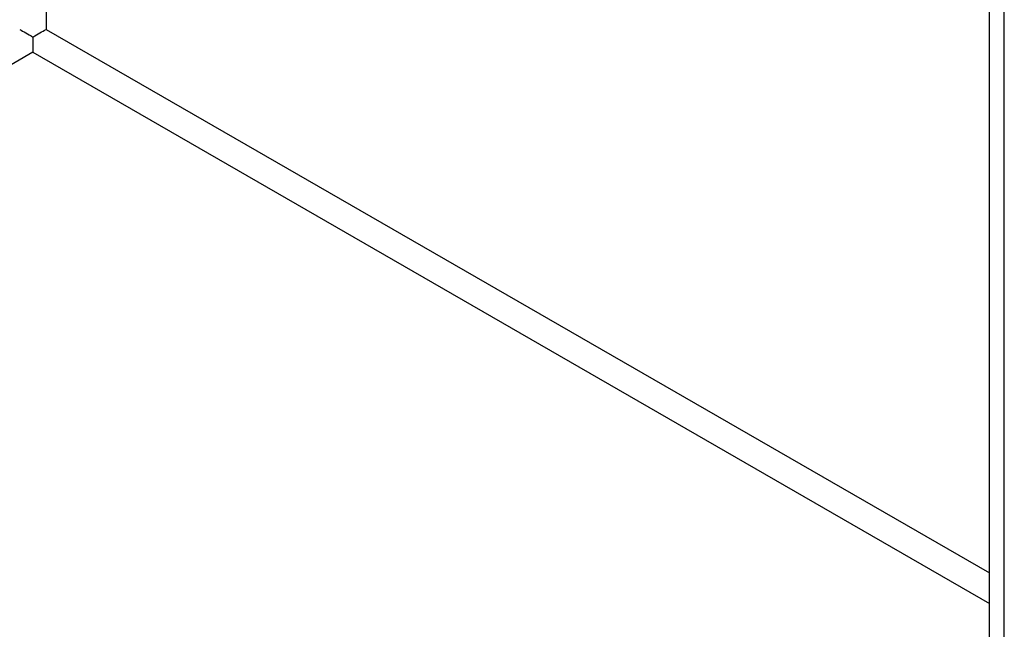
# Model space of a CAD drawing. Header units: inches. Extents: x 10.4 to 91.7, y 6.5 to 62.3.
# Tile 39 of 54: x 83.2 to 84.9, y 29.7 to 30.7. Entities that reach past the tile are written whole.
import ezdxf

# ---------------------------------------------------------------- set-up
doc = ezdxf.new("R2010")
doc.units = ezdxf.units.IN
doc.header["$MEASUREMENT"] = 0
doc.layers.add('Visible Edges(ANSI)', color=7, linetype='Continuous', lineweight=25)
doc.layers.add('Visible Tangent Edges(ANSI)', color=7, linetype='Continuous', lineweight=25)

msp = doc.modelspace()

# ---------------------------------------------------------------- linework, layer by layer
at = {"layer": 'Visible Edges(ANSI)'}
for p, q in [((84.8267, 23.1735), (84.8267, 41.3828)), ((83.2344, 30.6382), (83.2344, 30.6129))]:
    msp.add_line(p, q, dxfattribs=at)
for major_axis, start_param, end_param in [((0.031, -0.0179), 3.927958, 4.713356), ((0.031, 0.0179), 4.711422, 5.49682)]:
    msp.add_ellipse((83.2344, 30.6383), major_axis=major_axis, ratio=0.001672, start_param=start_param, end_param=end_param, dxfattribs=at)
at = {"layer": 'Visible Tangent Edges(ANSI)'}
for p, q in [((83.2563, 42.305), (83.2563, 30.6509)), ((84.8513, 23.0728), (84.8513, 41.4151)), ((83.2563, 30.6509), (84.8267, 29.7466)), ((83.2344, 30.6129), (78.2168, 27.7235)), ((83.2344, 30.6129), (84.8267, 29.696))]:
    msp.add_line(p, q, dxfattribs=at)

doc.saveas('drawing.dxf')
